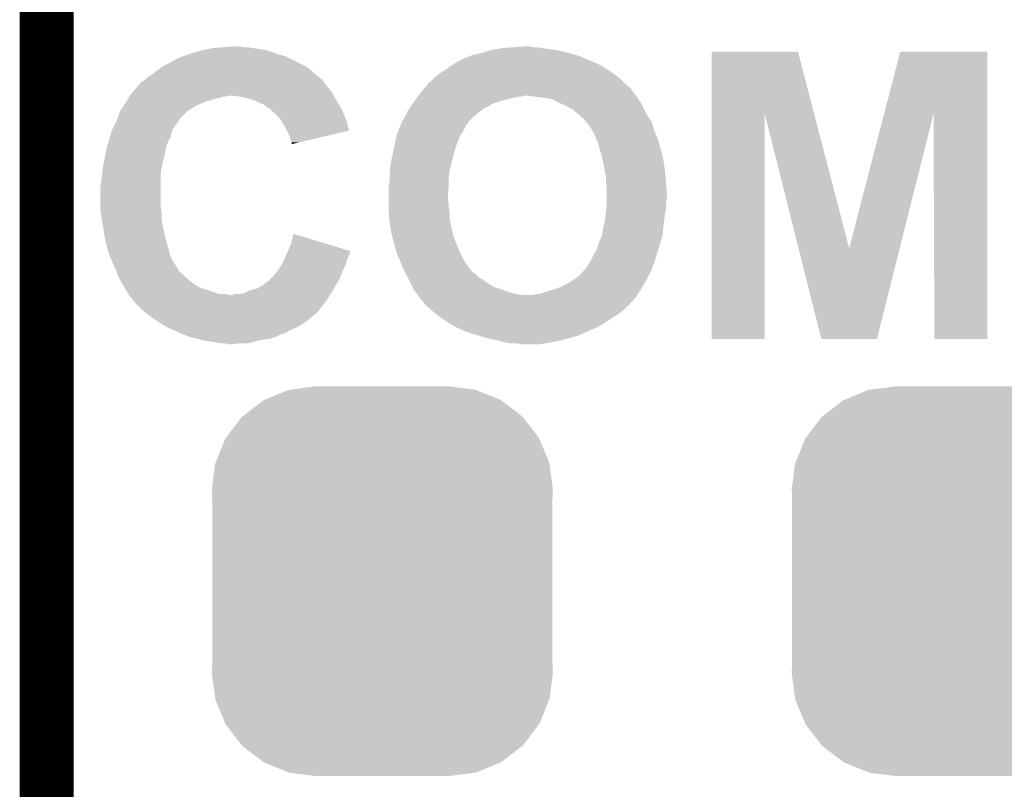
# Model space of a CAD drawing. Extents: x -0.05 to 0.95, y -0.15 to 1.54.
# Tile 31 of 45: x 0.112 to 0.2217, y 1.3098 to 1.3956. Entities that reach past the tile are written whole.
import ezdxf

# ---------------------------------------------------------------- set-up
doc = ezdxf.new("R2010")
doc.units = 0
doc.layers.get('0').update_dxf_attribs({"linetype": 'CONTINUOUS'})
for name, color, linetype in [('ACCEL_35_CLICK_V101_GKO', 5, 'CONTINUOUS'), ('ACCEL_35_CLICK_V101_GTO', 14, 'CONTINUOUS'), ('ACCEL_35_CLICK_V101_GTS', 12, 'CONTINUOUS')]:
    doc.layers.add(name, color=color, linetype=linetype)

# ---------------------------------------------------------------- blocks, each defined once
blk = doc.blocks.new('CUSTOM_76')
for points in [[(-0.01312, 0.02021), (-0.0105, 0.0213), (0.01316, 0.02021), (0.01045, 0.0213)], [(-0.0105, 0.0213), (-0.01022, 0.02134), (0.01045, 0.0213), (0.01036, 0.02134)], [(-0.01022, 0.02134), (-0.0075, 0.0217), (0.01036, 0.02134), (0.0075, 0.0217)], [(-0.01555, 0.01838), (-0.01329, 0.02013), (0.01558, 0.01838), (0.01326, 0.02013)], [(-0.01329, 0.02013), (-0.01312, 0.02021), (0.01326, 0.02013), (0.01316, 0.02021)], [(-0.01741, 0.01599), (-0.01568, 0.01828), (0.01743, 0.01599), (0.01566, 0.01828)], [(-0.01568, 0.01828), (-0.01555, 0.01838), (0.01566, 0.01828), (0.01558, 0.01838)], [(-0.01858, 0.0132), (-0.01751, 0.01586), (0.0186, 0.0132), (0.01749, 0.01586)], [(-0.01751, 0.01586), (-0.01741, 0.01599), (0.01749, 0.01586), (0.01743, 0.01599)], [(-0.01864, 0.01306), (-0.01858, 0.0132), (0.01862, 0.01306), (0.0186, 0.0132)], [(-0.019, 0.0102), (-0.01864, 0.01306), (0.019, 0.0102), (0.01862, 0.01306)], [(-0.01895, 0.00913), (-0.019, 0.0102), (0.01895, 0.00913), (0.019, 0.0102)], [(-0.01895, -0.00913), (-0.01895, 0.00913), (0.01895, -0.00913), (0.01895, 0.00913)], [(-0.019, -0.0102), (-0.01895, -0.00913), (0.019, -0.0102), (0.01895, -0.00913)], [(-0.01862, -0.01306), (-0.019, -0.0102), (0.01864, -0.01306), (0.019, -0.0102)], [(-0.0186, -0.0132), (-0.01862, -0.01306), (0.01858, -0.0132), (0.01864, -0.01306)], [(-0.01749, -0.01586), (-0.0186, -0.0132), (0.01751, -0.01586), (0.01858, -0.0132)], [(-0.01743, -0.01599), (-0.01749, -0.01586), (0.01741, -0.01599), (0.01751, -0.01586)], [(-0.01566, -0.01828), (-0.01743, -0.01599), (0.01568, -0.01828), (0.01741, -0.01599)], [(-0.01558, -0.01838), (-0.01566, -0.01828), (0.01555, -0.01838), (0.01568, -0.01828)], [(-0.01326, -0.02013), (-0.01558, -0.01838), (0.01329, -0.02013), (0.01555, -0.01838)], [(-0.01316, -0.02021), (-0.01326, -0.02013), (0.01312, -0.02021), (0.01329, -0.02013)], [(-0.01045, -0.0213), (-0.01316, -0.02021), (0.0105, -0.0213), (0.01312, -0.02021)], [(-0.01036, -0.02134), (-0.01045, -0.0213), (0.01022, -0.02134), (0.0105, -0.0213)], [(-0.0075, -0.0217), (-0.01036, -0.02134), (0.0075, -0.0217), (0.01022, -0.02134)]]:
    blk.add_solid(points)

msp = doc.modelspace()

# ---------------------------------------------------------------- linework, layer by layer
at = {"layer": 'ACCEL_35_CLICK_V101_GKO', "const_width": 0.006}
msp.add_lwpolyline([(0.115, 1), (0.115, 1.495)], dxfattribs=at)
at = {"layer": 'ACCEL_35_CLICK_V101_GTO'}
for points in [[(0.1314, 1.3919), (0.13177, 1.392), (0.14027, 1.3919), (0.14, 1.392)], [(0.13177, 1.392), (0.1325, 1.3922), (0.14, 1.392), (0.1393, 1.3922)], [(0.1325, 1.3922), (0.133, 1.3923), (0.1393, 1.3922), (0.1386, 1.3923)], [(0.133, 1.3923), (0.1335, 1.3924), (0.1386, 1.3923), (0.138, 1.3924)], [(0.1335, 1.3924), (0.1347, 1.3925), (0.138, 1.3924), (0.1374, 1.3925)], [(0.1347, 1.3925), (0.1359, 1.3926), (0.1369, 1.3925), (0.1365, 1.3926)], [(0.1636, 1.3919), (0.16393, 1.392), (0.173, 1.3919), (0.1726, 1.392)], [(0.16393, 1.392), (0.1646, 1.3922), (0.1726, 1.392), (0.1717, 1.3922)], [(0.1646, 1.3922), (0.1652, 1.3923), (0.1717, 1.3922), (0.1709, 1.3923)], [(0.1652, 1.3923), (0.1658, 1.3924), (0.1709, 1.3923), (0.1702, 1.3924)], [(0.1658, 1.3924), (0.1671, 1.3925), (0.1702, 1.3924), (0.1696, 1.3925)], [(0.1671, 1.3925), (0.1685, 1.3926), (0.1692, 1.3925), (0.1688, 1.3926)], [(0.1891, 1.38509), (0.1891, 1.392), (0.2005, 1.38509), (0.1987, 1.392)], [(0.1891, 1.392), (0.1891, 1.392), (0.1987, 1.392), (0.1891, 1.392)], [(0.2083, 1.38509), (0.2101, 1.392), (0.2198, 1.38509), (0.2198, 1.392)], [(0.2101, 1.392), (0.2101, 1.392), (0.2198, 1.392), (0.2101, 1.392)], [(0.1288, 1.3908), (0.1295, 1.3912), (0.143, 1.3908), (0.1422, 1.3912)], [(0.1295, 1.3912), (0.13025, 1.3915), (0.1422, 1.3912), (0.1416, 1.3915)], [(0.13025, 1.3915), (0.1305, 1.3916), (0.1416, 1.3915), (0.1412, 1.3916)], [(0.1305, 1.3916), (0.1308, 1.3917), (0.1412, 1.3916), (0.1408, 1.3917)], [(0.1308, 1.3917), (0.1314, 1.3919), (0.1408, 1.3917), (0.14027, 1.3919)], [(0.16048, 1.3907), (0.1608, 1.3909), (0.1763, 1.3907), (0.1758, 1.3909)], [(0.1608, 1.3909), (0.1612, 1.3911), (0.1758, 1.3909), (0.1753, 1.3911)], [(0.1612, 1.3911), (0.1616, 1.3913), (0.1753, 1.3911), (0.17485, 1.3913)], [(0.1617, 1.3913), (0.1619, 1.3914), (0.17485, 1.3913), (0.17463, 1.3914)], [(0.1619, 1.3914), (0.1622, 1.3915), (0.17463, 1.3914), (0.1744, 1.3915)], [(0.1622, 1.3915), (0.1624, 1.3916), (0.1744, 1.3915), (0.17407, 1.3916)], [(0.1624, 1.3916), (0.1632, 1.3918), (0.17407, 1.3916), (0.1734, 1.3918)], [(0.1632, 1.3918), (0.1636, 1.3919), (0.1734, 1.3918), (0.173, 1.3919)], [(0.1268, 1.3895), (0.1273, 1.3899), (0.14493, 1.3895), (0.14447, 1.3899)], [(0.1273, 1.3899), (0.12786, 1.3903), (0.14447, 1.3899), (0.144, 1.3903)], [(0.12786, 1.3903), (0.128, 1.3904), (0.144, 1.3903), (0.1438, 1.3904)], [(0.128, 1.3904), (0.1288, 1.3908), (0.1438, 1.3904), (0.143, 1.3908)], [(0.15885, 1.3896), (0.1593, 1.3899), (0.1781, 1.3896), (0.17765, 1.3899)], [(0.1593, 1.3899), (0.15972, 1.3902), (0.17765, 1.3899), (0.1772, 1.3902)], [(0.15972, 1.3902), (0.16, 1.3904), (0.1772, 1.3902), (0.17684, 1.3904)], [(0.16, 1.3904), (0.16048, 1.3907), (0.17684, 1.3904), (0.1763, 1.3907)], [(0.1255, 1.3886), (0.1257, 1.3887), (0.1459, 1.3886), (0.1458, 1.3887)], [(0.1257, 1.3887), (0.1259, 1.3888), (0.1458, 1.3887), (0.14575, 1.3888)], [(0.1259, 1.3888), (0.126, 1.3889), (0.14575, 1.3888), (0.1457, 1.3889)], [(0.126, 1.3889), (0.1261, 1.389), (0.1457, 1.3889), (0.1455, 1.389)], [(0.1261, 1.389), (0.1262, 1.3891), (0.1455, 1.389), (0.1455, 1.3891)], [(0.1262, 1.3891), (0.1263, 1.3892), (0.1454, 1.3891), (0.14528, 1.3892)], [(0.1262, 1.3891), (0.1262, 1.3891), (0.1455, 1.3891), (0.1454, 1.3891)], [(0.1263, 1.3892), (0.1268, 1.3895), (0.14528, 1.3892), (0.14493, 1.3895)], [(0.1575, 1.3885), (0.1578, 1.3887), (0.1794, 1.3885), (0.1792, 1.3887)], [(0.1578, 1.3887), (0.158, 1.3889), (0.1792, 1.3887), (0.179, 1.3889)], [(0.158, 1.3889), (0.1582, 1.3891), (0.179, 1.3889), (0.17874, 1.3891)], [(0.1582, 1.3891), (0.1587, 1.3895), (0.17874, 1.3891), (0.17823, 1.3895)], [(0.1587, 1.3895), (0.15885, 1.3896), (0.17823, 1.3895), (0.1781, 1.3896)], [(0.1244, 1.3873), (0.12466, 1.3876), (0.14687, 1.3873), (0.1467, 1.3876)], [(0.12466, 1.3876), (0.1251, 1.3881), (0.1467, 1.3876), (0.14628, 1.3881)], [(0.1251, 1.3881), (0.1252, 1.3882), (0.14628, 1.3881), (0.1462, 1.3882)], [(0.1252, 1.3882), (0.1253, 1.3883), (0.1462, 1.3882), (0.14613, 1.3883)], [(0.1253, 1.3883), (0.12543, 1.3885), (0.14613, 1.3883), (0.146, 1.3885)], [(0.12543, 1.3885), (0.1255, 1.3886), (0.146, 1.3885), (0.1459, 1.3886)], [(0.15643, 1.3871), (0.1568, 1.3876), (0.18065, 1.3871), (0.18027, 1.3876)], [(0.1568, 1.3876), (0.15689, 1.3877), (0.18027, 1.3876), (0.1802, 1.3877)], [(0.15689, 1.3877), (0.15715, 1.388), (0.1802, 1.3877), (0.18, 1.388)], [(0.15715, 1.388), (0.15724, 1.3881), (0.18, 1.388), (0.1799, 1.3881)], [(0.15724, 1.3881), (0.1575, 1.3884), (0.1798, 1.3881), (0.1795, 1.3884)], [(0.15724, 1.3881), (0.15724, 1.3881), (0.1799, 1.3881), (0.1798, 1.3881)], [(0.1575, 1.3884), (0.1575, 1.3885), (0.1795, 1.3884), (0.1794, 1.3885)], [(0.12386, 1.3864), (0.12404, 1.3867), (0.1326, 1.3864), (0.1336, 1.3867)], [(0.12404, 1.3867), (0.12416, 1.3869), (0.1336, 1.3867), (0.1344, 1.3869)], [(0.12416, 1.3869), (0.12422, 1.387), (0.1344, 1.3869), (0.1347, 1.387)], [(0.12422, 1.387), (0.12428, 1.3871), (0.135, 1.387), (0.1353, 1.3871)], [(0.12422, 1.387), (0.12422, 1.387), (0.1347, 1.387), (0.135, 1.387)], [(0.12428, 1.3871), (0.1244, 1.3873), (0.14698, 1.3871), (0.14687, 1.3873)], [(0.12428, 1.3871), (0.12428, 1.3871), (0.1353, 1.3871), (0.1356, 1.3871)], [(0.1365, 1.387), (0.1356, 1.3871), (0.14703, 1.387), (0.14698, 1.3871)], [(0.1374, 1.3868), (0.1365, 1.387), (0.14714, 1.3868), (0.14703, 1.387)], [(0.13775, 1.3867), (0.1374, 1.3868), (0.1472, 1.3867), (0.14714, 1.3868)], [(0.1381, 1.3866), (0.13775, 1.3867), (0.14726, 1.3866), (0.1472, 1.3867)], [(0.1387, 1.3863), (0.1381, 1.3866), (0.14744, 1.3863), (0.14726, 1.3866)], [(0.15591, 1.3864), (0.15613, 1.3867), (0.1653, 1.3864), (0.1663, 1.3867)], [(0.15613, 1.3867), (0.1562, 1.3868), (0.1663, 1.3867), (0.16675, 1.3868)], [(0.1562, 1.3868), (0.15627, 1.3869), (0.16675, 1.3868), (0.1672, 1.3869)], [(0.15627, 1.3869), (0.15635, 1.387), (0.1672, 1.3869), (0.1676, 1.387)], [(0.15635, 1.387), (0.15643, 1.3871), (0.1679, 1.387), (0.1682, 1.3871)], [(0.15635, 1.387), (0.15635, 1.387), (0.1676, 1.387), (0.1679, 1.387)], [(0.17, 1.3869), (0.1686, 1.3871), (0.1808, 1.3869), (0.18065, 1.3871)], [(0.1707, 1.3868), (0.17, 1.3869), (0.18087, 1.3868), (0.1808, 1.3869)], [(0.1713, 1.3867), (0.1707, 1.3868), (0.18093, 1.3867), (0.18087, 1.3868)], [(0.1721, 1.3863), (0.1713, 1.3867), (0.1812, 1.3863), (0.18093, 1.3867)], [(0.12287, 1.3845), (0.1232, 1.3854), (0.1298, 1.3845), (0.1307, 1.3854)], [(0.1232, 1.3854), (0.1236, 1.386), (0.1307, 1.3854), (0.1317, 1.386)], [(0.1236, 1.386), (0.1238, 1.3863), (0.1317, 1.386), (0.13237, 1.3863)], [(0.1238, 1.3863), (0.12386, 1.3864), (0.13237, 1.3863), (0.1326, 1.3864)], [(0.1392, 1.3861), (0.1387, 1.3863), (0.14756, 1.3861), (0.14744, 1.3863)], [(0.1396, 1.3858), (0.1392, 1.3861), (0.14774, 1.3858), (0.14756, 1.3861)], [(0.13975, 1.3857), (0.1396, 1.3858), (0.1478, 1.3857), (0.14774, 1.3858)], [(0.1399, 1.3856), (0.13975, 1.3857), (0.14785, 1.3856), (0.1478, 1.3857)], [(0.1409, 1.3846), (0.1399, 1.3856), (0.1483, 1.3846), (0.14785, 1.3856)], [(0.155, 1.3849), (0.1553, 1.3855), (0.16273, 1.3849), (0.16348, 1.3855)], [(0.1553, 1.3855), (0.15537, 1.3856), (0.16348, 1.3855), (0.1636, 1.3856)], [(0.15537, 1.3856), (0.15557, 1.3859), (0.1636, 1.3856), (0.1642, 1.3859)], [(0.15557, 1.3859), (0.1557, 1.3861), (0.1642, 1.3859), (0.16453, 1.3861)], [(0.1557, 1.3861), (0.15577, 1.3862), (0.16453, 1.3861), (0.1647, 1.3862)], [(0.15577, 1.3862), (0.15591, 1.3864), (0.1647, 1.3862), (0.1653, 1.3864)], [(0.1723, 1.3862), (0.1721, 1.3863), (0.18125, 1.3862), (0.1812, 1.3863)], [(0.1728, 1.386), (0.1723, 1.3862), (0.18135, 1.386), (0.18125, 1.3862)], [(0.1733, 1.3857), (0.1728, 1.386), (0.1815, 1.3857), (0.18135, 1.386)], [(0.1737, 1.3855), (0.1733, 1.3857), (0.1816, 1.3855), (0.1815, 1.3857)], [(0.174, 1.3852), (0.1737, 1.3855), (0.18175, 1.3852), (0.1816, 1.3855)], [(0.12275, 1.3842), (0.1228, 1.3843), (0.1296, 1.3842), (0.1297, 1.3843)], [(0.1228, 1.3843), (0.12284, 1.3844), (0.1297, 1.3843), (0.1298, 1.3844)], [(0.12284, 1.3844), (0.12287, 1.3845), (0.1298, 1.3844), (0.1298, 1.3845)], [(0.1411, 1.3844), (0.1409, 1.3846), (0.14836, 1.3844), (0.1483, 1.3846)], [(0.1415, 1.3837), (0.1411, 1.3844), (0.14856, 1.3837), (0.14836, 1.3844)], [(0.1546, 1.3842), (0.1547, 1.3844), (0.162, 1.3842), (0.1622, 1.3844)], [(0.1547, 1.3844), (0.15494, 1.3848), (0.1622, 1.3844), (0.1626, 1.3848)], [(0.15494, 1.3848), (0.155, 1.3849), (0.1626, 1.3848), (0.16273, 1.3849)], [(0.1743, 1.385), (0.174, 1.3852), (0.18185, 1.385), (0.18175, 1.3852)], [(0.1744, 1.3849), (0.1743, 1.385), (0.1819, 1.3849), (0.18185, 1.385)], [(0.1747, 1.3846), (0.1744, 1.3849), (0.18211, 1.3846), (0.1819, 1.3849)], [(0.1749, 1.3845), (0.1747, 1.3846), (0.18219, 1.3845), (0.18211, 1.3846)], [(0.1749, 1.3844), (0.1749, 1.3845), (0.18226, 1.3844), (0.18219, 1.3845)], [(0.175, 1.3843), (0.1749, 1.3844), (0.18233, 1.3843), (0.18226, 1.3844)], [(0.17508, 1.3842), (0.175, 1.3843), (0.1824, 1.3842), (0.18233, 1.3843)], [(0.1891, 1.36), (0.1891, 1.38509), (0.195, 1.36), (0.195, 1.38509)], [(0.19876, 1.3701), (0.195, 1.38509), (0.2044, 1.3701), (0.2005, 1.38509)], [(0.2044, 1.3701), (0.2083, 1.38509), (0.21004, 1.3701), (0.2138, 1.38509)], [(0.2139, 1.36), (0.2138, 1.38509), (0.2198, 1.36), (0.2198, 1.38509)], [(0.12221, 1.383), (0.1223, 1.3833), (0.1289, 1.383), (0.12905, 1.3833)], [(0.1223, 1.3833), (0.12235, 1.3834), (0.12905, 1.3833), (0.1291, 1.3834)], [(0.12235, 1.3834), (0.12265, 1.384), (0.1291, 1.3834), (0.1295, 1.384)], [(0.12265, 1.384), (0.12275, 1.3842), (0.1295, 1.384), (0.1296, 1.3842)], [(0.14175, 1.3832), (0.1415, 1.3837), (0.1487, 1.3832), (0.14856, 1.3837)], [(0.1421, 1.3825), (0.14175, 1.3832), (0.14571, 1.3825), (0.1487, 1.3832)], [(0.15415, 1.3831), (0.15431, 1.3835), (0.1614, 1.3831), (0.1616, 1.3835)], [(0.15431, 1.3835), (0.15442, 1.3838), (0.1616, 1.3835), (0.1617, 1.3838)], [(0.15442, 1.3838), (0.1545, 1.384), (0.1617, 1.3838), (0.1619, 1.384)], [(0.1545, 1.3841), (0.1546, 1.3842), (0.16195, 1.3841), (0.162, 1.3842)], [(0.1545, 1.384), (0.1545, 1.3841), (0.1619, 1.384), (0.16195, 1.3841)], [(0.1754, 1.3838), (0.17508, 1.3842), (0.18252, 1.3838), (0.1824, 1.3842)], [(0.1758, 1.3832), (0.1754, 1.3838), (0.1827, 1.3832), (0.18252, 1.3838)], [(0.1761, 1.3826), (0.1758, 1.3832), (0.18294, 1.3826), (0.1827, 1.3832)], [(0.12188, 1.3819), (0.12206, 1.3825), (0.1285, 1.3819), (0.1288, 1.3825)], [(0.12206, 1.3825), (0.12221, 1.383), (0.1288, 1.3825), (0.1289, 1.383)], [(0.1422, 1.3821), (0.1421, 1.3825), (0.144, 1.3821), (0.14571, 1.3825)], [(0.1423, 1.3819), (0.1422, 1.3821), (0.14315, 1.3819), (0.144, 1.3821)], [(0.15379, 1.3817), (0.154, 1.3827), (0.1607, 1.3817), (0.1611, 1.3827)], [(0.154, 1.3827), (0.15415, 1.3831), (0.1611, 1.3827), (0.1614, 1.3831)], [(0.17627, 1.3822), (0.1761, 1.3826), (0.1831, 1.3822), (0.18294, 1.3826)], [(0.1764, 1.3819), (0.17627, 1.3822), (0.18319, 1.3819), (0.1831, 1.3822)], [(0.12158, 1.3807), (0.1217, 1.3813), (0.1282, 1.3807), (0.1283, 1.3813)], [(0.1217, 1.3813), (0.12188, 1.3819), (0.1283, 1.3813), (0.1285, 1.3819)], [(0.1423, 1.3817), (0.1423, 1.3819), (0.1423, 1.3817), (0.14315, 1.3819)], [(0.15351, 1.3804), (0.15366, 1.3811), (0.1603, 1.3804), (0.1605, 1.3811)], [(0.15366, 1.3811), (0.15379, 1.3817), (0.1605, 1.3811), (0.1607, 1.3817)], [(0.1766, 1.3812), (0.1764, 1.3819), (0.1834, 1.3812), (0.18319, 1.3819)], [(0.1768, 1.3805), (0.1766, 1.3812), (0.18357, 1.3805), (0.1834, 1.3812)], [(0.1213, 1.3793), (0.12158, 1.3807), (0.12785, 1.3793), (0.1282, 1.3807)], [(0.15323, 1.3788), (0.1534, 1.3799), (0.1599, 1.3788), (0.16018, 1.3799)], [(0.1534, 1.3799), (0.15351, 1.3804), (0.16018, 1.3799), (0.1603, 1.3804)], [(0.17692, 1.38), (0.1768, 1.3805), (0.1837, 1.38), (0.18357, 1.3805)], [(0.1771, 1.3792), (0.17692, 1.38), (0.18382, 1.3792), (0.1837, 1.38)], [(0.12116, 1.3782), (0.12127, 1.3791), (0.1277, 1.3782), (0.1278, 1.3791)], [(0.12127, 1.3791), (0.1213, 1.3793), (0.1278, 1.3791), (0.12785, 1.3793)], [(0.1532, 1.3786), (0.15323, 1.3788), (0.15988, 1.3786), (0.1599, 1.3788)], [(0.17718, 1.3787), (0.1771, 1.3792), (0.1839, 1.3787), (0.18382, 1.3792)], [(0.121, 1.377), (0.1211, 1.3777), (0.1277, 1.377), (0.1277, 1.3777)], [(0.1211, 1.3777), (0.12116, 1.3782), (0.1277, 1.3777), (0.1277, 1.3782)], [(0.1532, 1.3779), (0.1532, 1.3786), (0.1598, 1.3779), (0.15988, 1.3786)], [(0.1532, 1.3775), (0.1532, 1.3779), (0.1598, 1.3775), (0.1598, 1.3779)], [(0.1773, 1.378), (0.17718, 1.3787), (0.18395, 1.378), (0.1839, 1.3787)], [(0.1773, 1.3775), (0.1773, 1.378), (0.18399, 1.3775), (0.18395, 1.378)], [(0.121, 1.3747), (0.121, 1.377), (0.1277, 1.3747), (0.1277, 1.377)], [(0.1531, 1.377), (0.1532, 1.3775), (0.1598, 1.377), (0.1598, 1.3775)], [(0.1531, 1.376), (0.1531, 1.377), (0.1597, 1.376), (0.1598, 1.377)], [(0.17732, 1.3774), (0.1773, 1.3775), (0.184, 1.3774), (0.18399, 1.3775)], [(0.1774, 1.377), (0.17732, 1.3774), (0.18403, 1.377), (0.184, 1.3774)], [(0.1774, 1.3759), (0.1774, 1.377), (0.1841, 1.3759), (0.18403, 1.377)], [(0.1531, 1.3755), (0.1531, 1.376), (0.1597, 1.3755), (0.1597, 1.376)], [(0.1531, 1.3751), (0.1531, 1.3755), (0.1598, 1.3751), (0.1597, 1.3755)], [(0.1774, 1.3756), (0.1774, 1.3759), (0.1841, 1.3756), (0.1841, 1.3759)], [(0.1774, 1.3752), (0.1774, 1.3756), (0.184, 1.3752), (0.1841, 1.3756)], [(0.121, 1.3743), (0.121, 1.3747), (0.12777, 1.3743), (0.1277, 1.3747)], [(0.1531, 1.3746), (0.1531, 1.3751), (0.1598, 1.3746), (0.1598, 1.3751)], [(0.1531, 1.3744), (0.1531, 1.3746), (0.15984, 1.3744), (0.1598, 1.3746)], [(0.15312, 1.3741), (0.1531, 1.3744), (0.1599, 1.3741), (0.15984, 1.3744)], [(0.1773, 1.3741), (0.17735, 1.3746), (0.18392, 1.3741), (0.184, 1.3746)], [(0.17735, 1.3746), (0.1774, 1.3751), (0.184, 1.3746), (0.184, 1.3751)], [(0.1774, 1.3751), (0.1774, 1.3752), (0.184, 1.3751), (0.184, 1.3752)], [(0.12103, 1.3741), (0.121, 1.3743), (0.1278, 1.3741), (0.12777, 1.3743)], [(0.12112, 1.3735), (0.12103, 1.3741), (0.1278, 1.3735), (0.1278, 1.3741)], [(0.1212, 1.373), (0.12112, 1.3735), (0.12787, 1.373), (0.1278, 1.3735)], [(0.15316, 1.3735), (0.15312, 1.3741), (0.1599, 1.3735), (0.1599, 1.3741)], [(0.1532, 1.373), (0.15316, 1.3735), (0.15998, 1.373), (0.1599, 1.3735)], [(0.1772, 1.3732), (0.17721, 1.3733), (0.18379, 1.3732), (0.1838, 1.3733)], [(0.17721, 1.3733), (0.17729, 1.374), (0.1838, 1.3733), (0.1839, 1.374)], [(0.17729, 1.374), (0.1773, 1.3741), (0.1839, 1.374), (0.18392, 1.3741)], [(0.12123, 1.3728), (0.1212, 1.373), (0.1279, 1.3728), (0.12787, 1.373)], [(0.1214, 1.3718), (0.12123, 1.3728), (0.12811, 1.3718), (0.1279, 1.3728)], [(0.15322, 1.3729), (0.1532, 1.373), (0.16, 1.3729), (0.15998, 1.373)], [(0.1534, 1.3718), (0.15322, 1.3729), (0.16024, 1.3718), (0.16, 1.3729)], [(0.1769, 1.3716), (0.177, 1.3724), (0.18361, 1.3716), (0.1837, 1.3724)], [(0.177, 1.3724), (0.1772, 1.3732), (0.1837, 1.3724), (0.18379, 1.3732)], [(0.12147, 1.3714), (0.1214, 1.3718), (0.1282, 1.3714), (0.12811, 1.3718)], [(0.1216, 1.3707), (0.12147, 1.3714), (0.12839, 1.3707), (0.1282, 1.3714)], [(0.1422, 1.3705), (0.1425, 1.3717), (0.14648, 1.3705), (0.1425, 1.3717)], [(0.15348, 1.3715), (0.1534, 1.3718), (0.1603, 1.3715), (0.16024, 1.3718)], [(0.1537, 1.3706), (0.15348, 1.3715), (0.16065, 1.3706), (0.1603, 1.3715)], [(0.1766, 1.3709), (0.17686, 1.3715), (0.18342, 1.3709), (0.1836, 1.3715)], [(0.17686, 1.3715), (0.1769, 1.3716), (0.1836, 1.3715), (0.18361, 1.3716)], [(0.12182, 1.3699), (0.1216, 1.3707), (0.1286, 1.3699), (0.12839, 1.3707)], [(0.14188, 1.3698), (0.1422, 1.3705), (0.1488, 1.3698), (0.14648, 1.3705)], [(0.15382, 1.3702), (0.1537, 1.3706), (0.1608, 1.3702), (0.16065, 1.3706)], [(0.154, 1.3696), (0.15382, 1.3702), (0.16106, 1.3696), (0.1608, 1.3702)], [(0.1762, 1.3698), (0.1764, 1.3703), (0.18309, 1.3698), (0.18324, 1.3703)], [(0.1764, 1.3703), (0.1766, 1.3709), (0.18324, 1.3703), (0.18342, 1.3709)], [(0.2013, 1.36), (0.19876, 1.3701), (0.2075, 1.36), (0.21004, 1.3701)], [(0.1219, 1.3696), (0.12182, 1.3699), (0.12869, 1.3696), (0.1286, 1.3699)], [(0.12206, 1.3692), (0.1219, 1.3696), (0.1288, 1.3692), (0.12869, 1.3696)], [(0.1223, 1.3686), (0.12206, 1.3692), (0.1291, 1.3686), (0.1288, 1.3692)], [(0.1413, 1.3685), (0.14148, 1.3689), (0.1484, 1.3685), (0.1485, 1.3689)], [(0.14148, 1.3689), (0.14166, 1.3693), (0.1485, 1.3689), (0.1487, 1.3693)], [(0.14166, 1.3693), (0.1417, 1.3694), (0.1487, 1.3693), (0.14873, 1.3694)], [(0.1417, 1.3694), (0.14179, 1.3696), (0.14873, 1.3694), (0.1488, 1.3696)], [(0.14179, 1.3696), (0.14188, 1.3698), (0.1488, 1.3696), (0.1488, 1.3698)], [(0.15404, 1.3695), (0.154, 1.3696), (0.1611, 1.3695), (0.16106, 1.3696)], [(0.15428, 1.3689), (0.15404, 1.3695), (0.1614, 1.3689), (0.1611, 1.3695)], [(0.1544, 1.3686), (0.15428, 1.3689), (0.1616, 1.3686), (0.1614, 1.3689)], [(0.1755, 1.3685), (0.1759, 1.3693), (0.1827, 1.3685), (0.18294, 1.3693)], [(0.1759, 1.3693), (0.1762, 1.3698), (0.18294, 1.3693), (0.18309, 1.3698)], [(0.12257, 1.368), (0.1223, 1.3686), (0.1295, 1.368), (0.1291, 1.3686)], [(0.1227, 1.3677), (0.12257, 1.368), (0.12968, 1.3677), (0.1295, 1.368)], [(0.14058, 1.3674), (0.1409, 1.3678), (0.1479, 1.3674), (0.1481, 1.3678)], [(0.1409, 1.3678), (0.14101, 1.368), (0.1481, 1.3678), (0.1482, 1.368)], [(0.14101, 1.368), (0.1413, 1.3685), (0.1482, 1.368), (0.1484, 1.3685)], [(0.1548, 1.3677), (0.1544, 1.3686), (0.1622, 1.3677), (0.1616, 1.3686)], [(0.175, 1.3678), (0.1751, 1.3679), (0.18242, 1.3678), (0.18246, 1.3679)], [(0.175, 1.3677), (0.175, 1.3678), (0.18238, 1.3677), (0.18242, 1.3678)], [(0.1751, 1.3679), (0.1755, 1.3685), (0.18246, 1.3679), (0.1827, 1.3685)], [(0.12277, 1.3675), (0.1227, 1.3677), (0.1298, 1.3675), (0.12968, 1.3677)], [(0.12281, 1.3674), (0.12277, 1.3675), (0.1299, 1.3674), (0.1298, 1.3675)], [(0.12285, 1.3673), (0.12281, 1.3674), (0.1301, 1.3673), (0.1299, 1.3674)], [(0.12293, 1.3671), (0.12285, 1.3673), (0.1302, 1.3671), (0.1301, 1.3673)], [(0.123, 1.3669), (0.12293, 1.3671), (0.13045, 1.3669), (0.1302, 1.3671)], [(0.12311, 1.3667), (0.123, 1.3669), (0.1307, 1.3667), (0.13045, 1.3669)], [(0.1234, 1.3662), (0.12311, 1.3667), (0.1313, 1.3662), (0.1307, 1.3667)], [(0.1399, 1.3667), (0.14005, 1.3668), (0.14764, 1.3667), (0.1477, 1.3668)], [(0.1399, 1.3666), (0.1399, 1.3667), (0.14758, 1.3666), (0.14764, 1.3667)], [(0.14005, 1.3668), (0.1402, 1.3669), (0.1477, 1.3668), (0.14773, 1.3669)], [(0.1402, 1.3669), (0.1405, 1.3673), (0.14773, 1.3669), (0.14787, 1.3673)], [(0.1405, 1.3673), (0.14058, 1.3674), (0.14787, 1.3673), (0.1479, 1.3674)], [(0.15485, 1.3676), (0.1548, 1.3677), (0.1623, 1.3676), (0.1623, 1.3677)], [(0.1548, 1.3677), (0.1548, 1.3677), (0.1623, 1.3677), (0.1622, 1.3677)], [(0.15495, 1.3674), (0.15485, 1.3676), (0.1625, 1.3674), (0.1623, 1.3676)], [(0.155, 1.3673), (0.15495, 1.3674), (0.1627, 1.3673), (0.1625, 1.3674)], [(0.15525, 1.3668), (0.155, 1.3673), (0.1632, 1.3668), (0.1627, 1.3673)], [(0.15535, 1.3666), (0.15525, 1.3668), (0.1636, 1.3666), (0.1632, 1.3668)], [(0.17357, 1.3665), (0.1739, 1.3667), (0.1818, 1.3665), (0.1819, 1.3667)], [(0.1739, 1.3667), (0.1745, 1.3672), (0.1819, 1.3667), (0.18215, 1.3672)], [(0.1745, 1.3672), (0.17474, 1.3675), (0.18215, 1.3672), (0.1823, 1.3675)], [(0.17474, 1.3675), (0.1749, 1.3677), (0.1823, 1.3675), (0.18238, 1.3677)], [(0.12369, 1.3657), (0.1234, 1.3662), (0.1321, 1.3657), (0.1313, 1.3662)], [(0.1238, 1.3655), (0.12369, 1.3657), (0.13277, 1.3655), (0.1321, 1.3657)], [(0.1376, 1.3654), (0.1384, 1.3656), (0.14688, 1.3654), (0.147, 1.3656)], [(0.1384, 1.3656), (0.1391, 1.366), (0.147, 1.3656), (0.14723, 1.366)], [(0.1391, 1.366), (0.1399, 1.3666), (0.14723, 1.366), (0.14758, 1.3666)], [(0.1555, 1.3663), (0.15535, 1.3666), (0.164, 1.3663), (0.1636, 1.3666)], [(0.15575, 1.3658), (0.1555, 1.3663), (0.1648, 1.3658), (0.164, 1.3663)], [(0.1559, 1.3655), (0.15575, 1.3658), (0.1657, 1.3655), (0.1648, 1.3658)], [(0.17147, 1.3655), (0.1718, 1.3656), (0.1812, 1.3655), (0.18126, 1.3656)], [(0.1718, 1.3656), (0.1723, 1.3658), (0.18126, 1.3656), (0.18138, 1.3658)], [(0.1723, 1.3658), (0.1729, 1.3661), (0.18138, 1.3658), (0.18156, 1.3661)], [(0.1729, 1.3661), (0.17357, 1.3665), (0.18156, 1.3661), (0.1818, 1.3665)], [(0.12386, 1.3654), (0.1238, 1.3655), (0.1331, 1.3654), (0.13277, 1.3655)], [(0.1241, 1.365), (0.12386, 1.3654), (0.1342, 1.365), (0.1331, 1.3654)], [(0.12417, 1.3649), (0.1241, 1.365), (0.1355, 1.3649), (0.1348, 1.365)], [(0.12463, 1.3643), (0.12417, 1.3649), (0.1462, 1.3643), (0.14657, 1.3649)], [(0.1357, 1.3649), (0.1359, 1.365), (0.14657, 1.3649), (0.14663, 1.365)], [(0.1364, 1.365), (0.137, 1.3651), (0.14663, 1.365), (0.14669, 1.3651)], [(0.137, 1.3651), (0.1376, 1.3654), (0.14669, 1.3651), (0.14688, 1.3654)], [(0.1563, 1.365), (0.1559, 1.3655), (0.1672, 1.365), (0.1657, 1.3655)], [(0.15636, 1.3649), (0.1563, 1.365), (0.1679, 1.3649), (0.1672, 1.365)], [(0.15654, 1.3646), (0.15636, 1.3649), (0.1806, 1.3646), (0.1808, 1.3649)], [(0.1566, 1.3645), (0.15654, 1.3646), (0.18051, 1.3645), (0.1806, 1.3646)], [(0.1569, 1.3642), (0.1566, 1.3645), (0.18024, 1.3642), (0.18051, 1.3645)], [(0.1692, 1.3649), (0.1696, 1.365), (0.1808, 1.3649), (0.18087, 1.365)], [(0.1699, 1.365), (0.1708, 1.3653), (0.18087, 1.365), (0.18107, 1.3653)], [(0.1708, 1.3653), (0.17147, 1.3655), (0.18107, 1.3653), (0.1812, 1.3655)], [(0.1247, 1.3642), (0.12463, 1.3643), (0.14612, 1.3642), (0.1462, 1.3643)], [(0.1249, 1.364), (0.1247, 1.3642), (0.14597, 1.364), (0.14612, 1.3642)], [(0.125, 1.3638), (0.1249, 1.364), (0.14582, 1.3638), (0.14597, 1.364)], [(0.1259, 1.363), (0.1251, 1.3638), (0.1452, 1.363), (0.14582, 1.3638)], [(0.1571, 1.3639), (0.1569, 1.3642), (0.17998, 1.3639), (0.18024, 1.3642)], [(0.1573, 1.3637), (0.1571, 1.3639), (0.1798, 1.3637), (0.17998, 1.3639)], [(0.15741, 1.3636), (0.1573, 1.3637), (0.1796, 1.3636), (0.1798, 1.3637)], [(0.15776, 1.3633), (0.15741, 1.3636), (0.1794, 1.3633), (0.1796, 1.3636)], [(0.1267, 1.3624), (0.1259, 1.363), (0.14448, 1.3624), (0.1452, 1.363)], [(0.1273, 1.362), (0.1267, 1.3624), (0.144, 1.362), (0.14448, 1.3624)], [(0.1581, 1.363), (0.15776, 1.3633), (0.179, 1.363), (0.1794, 1.3633)], [(0.15849, 1.3627), (0.1581, 1.363), (0.1786, 1.3627), (0.179, 1.363)], [(0.15887, 1.3624), (0.15849, 1.3627), (0.1781, 1.3624), (0.1786, 1.3627)], [(0.159, 1.3623), (0.15887, 1.3624), (0.17795, 1.3623), (0.1781, 1.3624)], [(0.12745, 1.3619), (0.1273, 1.362), (0.144, 1.3619), (0.144, 1.362)], [(0.1276, 1.3618), (0.12745, 1.3619), (0.1437, 1.3618), (0.1439, 1.3619)], [(0.12745, 1.3619), (0.12745, 1.3619), (0.1439, 1.3619), (0.144, 1.3619)], [(0.12824, 1.3614), (0.1276, 1.3618), (0.1431, 1.3614), (0.1437, 1.3618)], [(0.1284, 1.3613), (0.12824, 1.3614), (0.1429, 1.3613), (0.1431, 1.3614)], [(0.12863, 1.3612), (0.1284, 1.3613), (0.1427, 1.3612), (0.1429, 1.3613)], [(0.1599, 1.3617), (0.159, 1.3623), (0.17705, 1.3617), (0.17795, 1.3623)], [(0.16008, 1.3616), (0.1599, 1.3617), (0.1769, 1.3616), (0.17705, 1.3617)], [(0.1608, 1.3612), (0.16008, 1.3616), (0.1761, 1.3612), (0.1769, 1.3616)], [(0.12908, 1.361), (0.12863, 1.3612), (0.1422, 1.361), (0.1427, 1.3612)], [(0.12975, 1.3607), (0.12908, 1.361), (0.1417, 1.3607), (0.1422, 1.361)], [(0.1302, 1.3605), (0.12975, 1.3607), (0.1411, 1.3605), (0.1417, 1.3607)], [(0.131, 1.3602), (0.1302, 1.3605), (0.1405, 1.3602), (0.1411, 1.3605)], [(0.1318, 1.36), (0.131, 1.3602), (0.1398, 1.36), (0.1405, 1.3602)], [(0.1617, 1.3608), (0.1608, 1.3612), (0.1752, 1.3608), (0.1761, 1.3612)], [(0.1627, 1.3605), (0.1617, 1.3608), (0.17453, 1.3605), (0.1752, 1.3608)], [(0.163, 1.3604), (0.1627, 1.3605), (0.1743, 1.3604), (0.17453, 1.3605)], [(0.1636, 1.3602), (0.163, 1.3604), (0.17363, 1.3602), (0.1743, 1.3604)], [(0.16405, 1.3601), (0.1636, 1.3602), (0.1733, 1.3601), (0.17363, 1.3602)], [(0.1322, 1.3599), (0.1318, 1.36), (0.139, 1.3599), (0.1398, 1.36)], [(0.1326, 1.3598), (0.1322, 1.3599), (0.1386, 1.3598), (0.139, 1.3599)], [(0.1333, 1.3597), (0.1326, 1.3598), (0.1382, 1.3597), (0.1386, 1.3598)], [(0.1339, 1.3596), (0.1333, 1.3597), (0.1378, 1.3596), (0.1382, 1.3597)], [(0.1344, 1.3595), (0.1339, 1.3596), (0.1374, 1.3595), (0.1378, 1.3596)], [(0.1352, 1.3594), (0.1349, 1.3595), (0.1355, 1.3594), (0.1365, 1.3595)], [(0.1654, 1.3598), (0.16405, 1.3601), (0.1722, 1.3598), (0.1733, 1.3601)], [(0.1661, 1.3596), (0.1654, 1.3598), (0.1711, 1.3596), (0.1722, 1.3598)], [(0.1668, 1.3595), (0.1661, 1.3596), (0.1705, 1.3595), (0.1711, 1.3596)], [(0.1679, 1.3594), (0.1674, 1.3595), (0.1699, 1.3594), (0.1705, 1.3595)]]:
    msp.add_solid(points, dxfattribs=at)

# ---------------------------------------------------------------- block references
at = {"layer": 'ACCEL_35_CLICK_V101_GTS'}
for p in [(0.1524, 1.333), (0.217, 1.333)]:
    msp.add_blockref('CUSTOM_76', p, dxfattribs=at)

doc.saveas('drawing.dxf')
